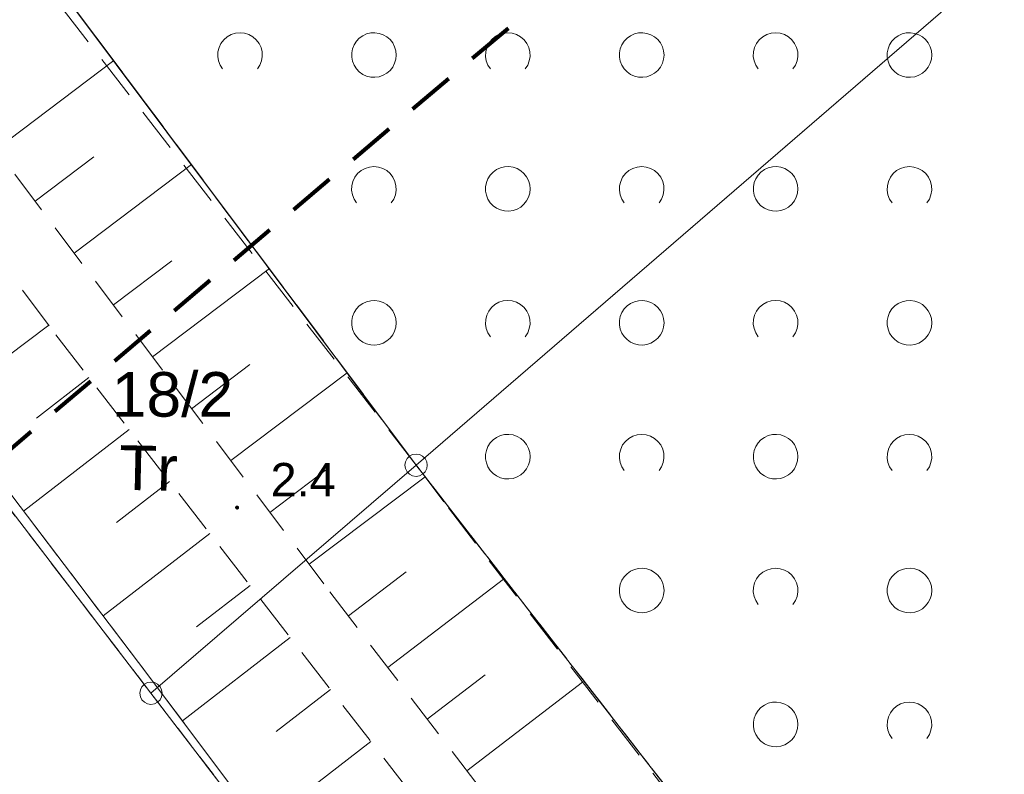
# Model space of a CAD drawing. Extents: x 5474185 to 5474933, y 5916077 to 5916824.
# Tile 38 of 256: x 5474333 to 5474355, y 5916525 to 5916542. Entities that reach past the tile are written whole.
import ezdxf
from ezdxf.enums import TextEntityAlignment as Align

# ---------------------------------------------------------------- set-up
doc = ezdxf.new("R2010")
doc.units = 0
for name, pattern in [('216-500', [2.5, 1.5, -1]), ('PRZER1-1', [1, 0.5, -0.5]), ('PRZER2-1', [1.5, 1, -0.5]), ('PRZER3-1', [2, 1.5, -0.5])]:
    doc.linetypes.add(name, pattern=pattern)
for name, color, linetype, lineweight in [('GEPPGD', 253, 'CONTINUOUS', 18), ('GESDZI', 253, 'CONTINUOUS', 18), ('GESDZI_O', 253, 'CONTINUOUS', 18), ('GESKKL', 253, 'CONTINUOUS', 18), ('GESUZY', 253, 'CONTINUOUS', 18), ('GESUZY_O', 253, 'CONTINUOUS', 18), ('GSPWPN', 253, 'CONTINUOUS', 13), ('GSPWPN_O', 253, 'CONTINUOUS', 13), ('GSSWWP', 254, 'CONTINUOUS', 18), ('GSSZAD', 254, 'CONTINUOUS', 18), ('GSSZSN', 254, 'CONTINUOUS', 18), ('Sieć wodociągowa', 253, 'CONTINUOUS', 40)]:
    doc.layers.add(name, color=color, linetype=linetype, lineweight=lineweight)
doc.styles.add('Arial', font='arial.ttf')

msp = doc.modelspace()

# ---------------------------------------------------------------- hatches: boundary and pattern name
at = {"layer": 'GSPWPN'}
msp.add_hatch(color=256, dxfattribs=at).paths.add_polyline_path([(5474338.28, 5916531.085), (5474338.268353, 5916531.086533), (5474338.2575, 5916531.091029), (5474338.24818, 5916531.09818), (5474338.241029, 5916531.1075), (5474338.236533, 5916531.118353), (5474338.235, 5916531.13), (5474338.236533, 5916531.141647), (5474338.241029, 5916531.1525), (5474338.24818, 5916531.16182), (5474338.2575, 5916531.168971), (5474338.268353, 5916531.173467), (5474338.28, 5916531.175), (5474338.291647, 5916531.173467), (5474338.3025, 5916531.168971), (5474338.31182, 5916531.16182), (5474338.318971, 5916531.1525), (5474338.323467, 5916531.141647), (5474338.325, 5916531.13), (5474338.323467, 5916531.118353), (5474338.318971, 5916531.1075), (5474338.31182, 5916531.09818), (5474338.3025, 5916531.091029), (5474338.291647, 5916531.086533)])

# ---------------------------------------------------------------- linework, layer by layer
at = {"layer": 'GEPPGD', "elevation": 10.24, "flags": 128}
for points in [[(5474342.29, 5916532.33), (5474342.367254, 5916532.317764), (5474342.436946, 5916532.282254), (5474342.492254, 5916532.226946), (5474342.527764, 5916532.157254), (5474342.54, 5916532.08), (5474342.527764, 5916532.002746), (5474342.492254, 5916531.933054), (5474342.436946, 5916531.877746), (5474342.367254, 5916531.842236), (5474342.29, 5916531.83), (5474342.212746, 5916531.842236), (5474342.143054, 5916531.877746), (5474342.087746, 5916531.933054), (5474342.052236, 5916532.002746), (5474342.04, 5916532.08), (5474342.052236, 5916532.157254), (5474342.087746, 5916532.226946), (5474342.143054, 5916532.282254), (5474342.212746, 5916532.317764), (5474342.29, 5916532.33)], [(5474336.35, 5916527.22), (5474336.427254, 5916527.207764), (5474336.496946, 5916527.172254), (5474336.552254, 5916527.116946), (5474336.587764, 5916527.047254), (5474336.6, 5916526.97), (5474336.587764, 5916526.892746), (5474336.552254, 5916526.823054), (5474336.496946, 5916526.767746), (5474336.427254, 5916526.732236), (5474336.35, 5916526.72), (5474336.272746, 5916526.732236), (5474336.203054, 5916526.767746), (5474336.147746, 5916526.823054), (5474336.112236, 5916526.892746), (5474336.1, 5916526.97), (5474336.112236, 5916527.047254), (5474336.147746, 5916527.116946), (5474336.203054, 5916527.172254), (5474336.272746, 5916527.207764), (5474336.35, 5916527.22)]]:
    msp.add_lwpolyline(points, close=True, dxfattribs=at)
at = {"layer": 'GESDZI', "linetype": 'Continuous', "lineweight": 13}
for p, q in [((5474455.96, 5916630.15, 10.22), (5474342.29, 5916532.08, 10.22)), ((5474342.29, 5916532.08, 10.22), (5474455.96, 5916630.15, 10.22)), ((5474342.29, 5916532.08, 10.22), (5474307.08, 5916579.16, 10.22)), ((5474307.08, 5916579.16, 10.22), (5474342.29, 5916532.08, 10.22)), ((5474315.87, 5916553.7, 10.22), (5474336.35, 5916526.97, 10.22)), ((5474336.35, 5916526.97, 10.22), (5474315.87, 5916553.7, 10.22)), ((5474342.29, 5916532.08, 10.22), (5474336.35, 5916526.97, 10.22)), ((5474336.35, 5916526.97, 10.22), (5474342.29, 5916532.08, 10.22)), ((5474391.71, 5916468.52, 10.22), (5474342.29, 5916532.08, 10.22)), ((5474342.29, 5916532.08, 10.22), (5474391.71, 5916468.52, 10.22)), ((5474336.35, 5916526.97, 10.22), (5474340.18, 5916521.97, 10.22)), ((5474340.18, 5916521.97, 10.22), (5474336.35, 5916526.97, 10.22))]:
    msp.add_line(p, q, dxfattribs=at)
at = {"layer": 'GESDZI', "linetype": 'Continuous', "lineweight": 13, "elevation": 10.22, "flags": 128}
msp.add_lwpolyline([(5474443.69, 5916646.04), (5474393.53, 5916708.46), (5474352.63, 5916757.58), (5474351.73, 5916758.9), (5474246, 5916681.43), (5474241.05, 5916671.19), (5474244.02, 5916663.45), (5474255.17, 5916645.95), (5474272.74, 5916621.91), (5474307.08, 5916579.16), (5474342.29, 5916532.08), (5474455.96, 5916630.15), (5474443.69, 5916646.04)], close=True, dxfattribs=at)
at = {"layer": 'GESKKL', "linetype": 'PRZER3-1', "lineweight": 13}
for p, q in [((5474307.08, 5916579.16, 10.06), (5474342.29, 5916532.08, 10.06)), ((5474342.29, 5916532.08, 10.06), (5474382.25, 5916480.68, 10.06))]:
    msp.add_line(p, q, dxfattribs=at)
at = {"layer": 'GESUZY', "linetype": 'PRZER1-1', "lineweight": 13}
for p, q in [((5474307.08, 5916579.16, 10.08), (5474342.29, 5916532.08, 10.08)), ((5474342.29, 5916532.08, 10.08), (5474307.08, 5916579.16, 10.08)), ((5474336.35, 5916526.97, 10.08), (5474315.87, 5916553.7, 10.08)), ((5474315.87, 5916553.7, 10.08), (5474336.35, 5916526.97, 10.08)), ((5474342.29, 5916532.08, 10.08), (5474382.25, 5916480.68, 10.08)), ((5474382.25, 5916480.68, 10.08), (5474342.29, 5916532.08, 10.08)), ((5474340.18, 5916521.97, 10.08), (5474336.35, 5916526.97, 10.08)), ((5474336.35, 5916526.97, 10.08), (5474340.18, 5916521.97, 10.08))]:
    msp.add_line(p, q, dxfattribs=at)
at = {"layer": 'GSSWWP', "linetype": 'Continuous', "lineweight": 13}
for p, q in [((5474336.07, 5916527.66, 10.06), (5474326.03, 5916540.88, 10.06)), ((5474346.11, 5916514.3, 10.06), (5474336.07, 5916527.66, 10.06))]:
    msp.add_line(p, q, dxfattribs=at)
at = {"layer": 'GSSZAD', "linetype": 'PRZER2-1', "lineweight": 13}
for p, q in [((5474342.29, 5916532.08, 10.1), (5474272.74, 5916621.91, 10.1)), ((5474391.71, 5916468.52, 10.1), (5474342.29, 5916532.08, 10.1))]:
    msp.add_line(p, q, dxfattribs=at)
at = {"layer": 'GSSZAD', "elevation": 10.1, "flags": 128}
for points in [[(5474337.954688, 5916540.958505), (5474337.899433, 5916541.044136), (5474337.862688, 5916541.139191), (5474337.84598, 5916541.239723), (5474337.850002, 5916541.341554), (5474337.874588, 5916541.440454), (5474337.918717, 5916541.532315), (5474337.980554, 5916541.61332), (5474338.057532, 5916541.680104), (5474338.146452, 5916541.729894), (5474338.24362, 5916541.760619), (5474338.345, 5916541.771005), (5474338.44638, 5916541.760619), (5474338.543548, 5916541.729894), (5474338.632468, 5916541.680104), (5474338.709446, 5916541.61332), (5474338.771283, 5916541.532315), (5474338.815412, 5916541.440454), (5474338.839998, 5916541.341554), (5474338.84402, 5916541.239723), (5474338.827312, 5916541.139191), (5474338.790567, 5916541.044136), (5474338.735312, 5916540.958505)], [(5474343.954688, 5916540.958505), (5474343.899433, 5916541.044136), (5474343.862688, 5916541.139191), (5474343.84598, 5916541.239723), (5474343.850002, 5916541.341554), (5474343.874588, 5916541.440454), (5474343.918717, 5916541.532315), (5474343.980554, 5916541.61332), (5474344.057532, 5916541.680104), (5474344.146452, 5916541.729894), (5474344.24362, 5916541.760619), (5474344.345, 5916541.771005), (5474344.44638, 5916541.760619), (5474344.543548, 5916541.729894), (5474344.632468, 5916541.680104), (5474344.709446, 5916541.61332), (5474344.771283, 5916541.532315), (5474344.815412, 5916541.440454), (5474344.839998, 5916541.341554), (5474344.84402, 5916541.239723), (5474344.827312, 5916541.139191), (5474344.790567, 5916541.044136), (5474344.735312, 5916540.958505)], [(5474349.954688, 5916540.958505), (5474349.899433, 5916541.044136), (5474349.862688, 5916541.139191), (5474349.84598, 5916541.239723), (5474349.850002, 5916541.341554), (5474349.874588, 5916541.440454), (5474349.918717, 5916541.532315), (5474349.980554, 5916541.61332), (5474350.057532, 5916541.680104), (5474350.146452, 5916541.729894), (5474350.24362, 5916541.760619), (5474350.345, 5916541.771005), (5474350.44638, 5916541.760619), (5474350.543548, 5916541.729894), (5474350.632468, 5916541.680104), (5474350.709446, 5916541.61332), (5474350.771283, 5916541.532315), (5474350.815412, 5916541.440454), (5474350.839998, 5916541.341554), (5474350.84402, 5916541.239723), (5474350.827312, 5916541.139191), (5474350.790567, 5916541.044136), (5474350.735312, 5916540.958505)], [(5474340.954688, 5916537.958505), (5474340.899433, 5916538.044136), (5474340.862688, 5916538.139191), (5474340.84598, 5916538.239723), (5474340.850002, 5916538.341554), (5474340.874588, 5916538.440454), (5474340.918717, 5916538.532315), (5474340.980554, 5916538.61332), (5474341.057532, 5916538.680104), (5474341.146452, 5916538.729894), (5474341.24362, 5916538.760619), (5474341.345, 5916538.771005), (5474341.44638, 5916538.760619), (5474341.543548, 5916538.729894), (5474341.632468, 5916538.680104), (5474341.709446, 5916538.61332), (5474341.771283, 5916538.532315), (5474341.815412, 5916538.440454), (5474341.839998, 5916538.341554), (5474341.84402, 5916538.239723), (5474341.827312, 5916538.139191), (5474341.790567, 5916538.044136), (5474341.735312, 5916537.958505)], [(5474346.954688, 5916537.958505), (5474346.899433, 5916538.044136), (5474346.862688, 5916538.139191), (5474346.84598, 5916538.239723), (5474346.850002, 5916538.341554), (5474346.874588, 5916538.440454), (5474346.918717, 5916538.532315), (5474346.980554, 5916538.61332), (5474347.057532, 5916538.680104), (5474347.146452, 5916538.729894), (5474347.24362, 5916538.760619), (5474347.345, 5916538.771005), (5474347.44638, 5916538.760619), (5474347.543548, 5916538.729894), (5474347.632468, 5916538.680104), (5474347.709446, 5916538.61332), (5474347.771283, 5916538.532315), (5474347.815412, 5916538.440454), (5474347.839998, 5916538.341554), (5474347.84402, 5916538.239723), (5474347.827312, 5916538.139191), (5474347.790567, 5916538.044136), (5474347.735312, 5916537.958505)], [(5474352.954688, 5916537.958505), (5474352.899433, 5916538.044136), (5474352.862688, 5916538.139191), (5474352.84598, 5916538.239723), (5474352.850002, 5916538.341554), (5474352.874588, 5916538.440454), (5474352.918717, 5916538.532315), (5474352.980554, 5916538.61332), (5474353.057532, 5916538.680104), (5474353.146452, 5916538.729894), (5474353.24362, 5916538.760619), (5474353.345, 5916538.771005), (5474353.44638, 5916538.760619), (5474353.543548, 5916538.729894), (5474353.632468, 5916538.680104), (5474353.709446, 5916538.61332), (5474353.771283, 5916538.532315), (5474353.815412, 5916538.440454), (5474353.839998, 5916538.341554), (5474353.84402, 5916538.239723), (5474353.827312, 5916538.139191), (5474353.790567, 5916538.044136), (5474353.735312, 5916537.958505)], [(5474343.954688, 5916534.958505), (5474343.899433, 5916535.044136), (5474343.862688, 5916535.139191), (5474343.84598, 5916535.239723), (5474343.850002, 5916535.341554), (5474343.874588, 5916535.440454), (5474343.918717, 5916535.532315), (5474343.980554, 5916535.61332), (5474344.057532, 5916535.680104), (5474344.146452, 5916535.729894), (5474344.24362, 5916535.760619), (5474344.345, 5916535.771005), (5474344.44638, 5916535.760619), (5474344.543548, 5916535.729894), (5474344.632468, 5916535.680104), (5474344.709446, 5916535.61332), (5474344.771283, 5916535.532315), (5474344.815412, 5916535.440454), (5474344.839998, 5916535.341554), (5474344.84402, 5916535.239723), (5474344.827312, 5916535.139191), (5474344.790567, 5916535.044136), (5474344.735312, 5916534.958505)], [(5474349.954688, 5916534.958505), (5474349.899433, 5916535.044136), (5474349.862688, 5916535.139191), (5474349.84598, 5916535.239723), (5474349.850002, 5916535.341554), (5474349.874588, 5916535.440454), (5474349.918717, 5916535.532315), (5474349.980554, 5916535.61332), (5474350.057532, 5916535.680104), (5474350.146452, 5916535.729894), (5474350.24362, 5916535.760619), (5474350.345, 5916535.771005), (5474350.44638, 5916535.760619), (5474350.543548, 5916535.729894), (5474350.632468, 5916535.680104), (5474350.709446, 5916535.61332), (5474350.771283, 5916535.532315), (5474350.815412, 5916535.440454), (5474350.839998, 5916535.341554), (5474350.84402, 5916535.239723), (5474350.827312, 5916535.139191), (5474350.790567, 5916535.044136), (5474350.735312, 5916534.958505)], [(5474346.954688, 5916531.958505), (5474346.899433, 5916532.044136), (5474346.862688, 5916532.139191), (5474346.84598, 5916532.239723), (5474346.850002, 5916532.341554), (5474346.874588, 5916532.440454), (5474346.918717, 5916532.532315), (5474346.980554, 5916532.61332), (5474347.057532, 5916532.680104), (5474347.146452, 5916532.729894), (5474347.24362, 5916532.760619), (5474347.345, 5916532.771005), (5474347.44638, 5916532.760619), (5474347.543548, 5916532.729894), (5474347.632468, 5916532.680104), (5474347.709446, 5916532.61332), (5474347.771283, 5916532.532315), (5474347.815412, 5916532.440454), (5474347.839998, 5916532.341554), (5474347.84402, 5916532.239723), (5474347.827312, 5916532.139191), (5474347.790567, 5916532.044136), (5474347.735312, 5916531.958505)], [(5474352.954688, 5916531.958505), (5474352.899433, 5916532.044136), (5474352.862688, 5916532.139191), (5474352.84598, 5916532.239723), (5474352.850002, 5916532.341554), (5474352.874588, 5916532.440454), (5474352.918717, 5916532.532315), (5474352.980554, 5916532.61332), (5474353.057532, 5916532.680104), (5474353.146452, 5916532.729894), (5474353.24362, 5916532.760619), (5474353.345, 5916532.771005), (5474353.44638, 5916532.760619), (5474353.543548, 5916532.729894), (5474353.632468, 5916532.680104), (5474353.709446, 5916532.61332), (5474353.771283, 5916532.532315), (5474353.815412, 5916532.440454), (5474353.839998, 5916532.341554), (5474353.84402, 5916532.239723), (5474353.827312, 5916532.139191), (5474353.790567, 5916532.044136), (5474353.735312, 5916531.958505)], [(5474349.954688, 5916528.958505), (5474349.899433, 5916529.044136), (5474349.862688, 5916529.139191), (5474349.84598, 5916529.239723), (5474349.850002, 5916529.341554), (5474349.874588, 5916529.440454), (5474349.918717, 5916529.532315), (5474349.980554, 5916529.61332), (5474350.057532, 5916529.680104), (5474350.146452, 5916529.729894), (5474350.24362, 5916529.760619), (5474350.345, 5916529.771005), (5474350.44638, 5916529.760619), (5474350.543548, 5916529.729894), (5474350.632468, 5916529.680104), (5474350.709446, 5916529.61332), (5474350.771283, 5916529.532315), (5474350.815412, 5916529.440454), (5474350.839998, 5916529.341554), (5474350.84402, 5916529.239723), (5474350.827312, 5916529.139191), (5474350.790567, 5916529.044136), (5474350.735312, 5916528.958505)], [(5474352.954688, 5916525.958505), (5474352.899433, 5916526.044136), (5474352.862688, 5916526.139191), (5474352.84598, 5916526.239723), (5474352.850002, 5916526.341554), (5474352.874588, 5916526.440454), (5474352.918717, 5916526.532315), (5474352.980554, 5916526.61332), (5474353.057532, 5916526.680104), (5474353.146452, 5916526.729894), (5474353.24362, 5916526.760619), (5474353.345, 5916526.771005), (5474353.44638, 5916526.760619), (5474353.543548, 5916526.729894), (5474353.632468, 5916526.680104), (5474353.709446, 5916526.61332), (5474353.771283, 5916526.532315), (5474353.815412, 5916526.440454), (5474353.839998, 5916526.341554), (5474353.84402, 5916526.239723), (5474353.827312, 5916526.139191), (5474353.790567, 5916526.044136), (5474353.735312, 5916525.958505)]]:
    msp.add_lwpolyline(points, dxfattribs=at)
for points in [[(5474341.845, 5916541.271005), (5474341.835964, 5916541.365631), (5474341.809184, 5916541.456836), (5474341.765627, 5916541.541325), (5474341.706867, 5916541.616045), (5474341.635028, 5916541.678293), (5474341.552708, 5916541.725821), (5474341.462879, 5916541.756911), (5474341.368791, 5916541.770439), (5474341.273843, 5916541.765916), (5474341.181466, 5916541.743505), (5474341.095, 5916541.704018), (5474341.01757, 5916541.64888), (5474340.951973, 5916541.580084), (5474340.900582, 5916541.500118), (5474340.865254, 5916541.411871), (5474340.847264, 5916541.318533), (5474340.847264, 5916541.223477), (5474340.865254, 5916541.130139), (5474340.900582, 5916541.041892), (5474340.951973, 5916540.961926), (5474341.01757, 5916540.89313), (5474341.095, 5916540.837992), (5474341.181466, 5916540.798505), (5474341.273843, 5916540.776094), (5474341.368791, 5916540.771571), (5474341.462879, 5916540.785099), (5474341.552708, 5916540.816189), (5474341.635028, 5916540.863717), (5474341.706867, 5916540.925965), (5474341.765627, 5916541.000685), (5474341.809184, 5916541.085174), (5474341.835964, 5916541.176379), (5474341.845, 5916541.271005)], [(5474347.845, 5916541.271005), (5474347.835964, 5916541.365631), (5474347.809184, 5916541.456836), (5474347.765627, 5916541.541325), (5474347.706867, 5916541.616045), (5474347.635028, 5916541.678293), (5474347.552708, 5916541.725821), (5474347.462879, 5916541.756911), (5474347.368791, 5916541.770439), (5474347.273843, 5916541.765916), (5474347.181466, 5916541.743505), (5474347.095, 5916541.704018), (5474347.01757, 5916541.64888), (5474346.951973, 5916541.580084), (5474346.900582, 5916541.500118), (5474346.865254, 5916541.411871), (5474346.847264, 5916541.318533), (5474346.847264, 5916541.223477), (5474346.865254, 5916541.130139), (5474346.900582, 5916541.041892), (5474346.951973, 5916540.961926), (5474347.01757, 5916540.89313), (5474347.095, 5916540.837992), (5474347.181466, 5916540.798505), (5474347.273843, 5916540.776094), (5474347.368791, 5916540.771571), (5474347.462879, 5916540.785099), (5474347.552708, 5916540.816189), (5474347.635028, 5916540.863717), (5474347.706867, 5916540.925965), (5474347.765627, 5916541.000685), (5474347.809184, 5916541.085174), (5474347.835964, 5916541.176379), (5474347.845, 5916541.271005)], [(5474353.845, 5916541.271005), (5474353.835964, 5916541.365631), (5474353.809184, 5916541.456836), (5474353.765627, 5916541.541325), (5474353.706867, 5916541.616045), (5474353.635028, 5916541.678293), (5474353.552708, 5916541.725821), (5474353.462879, 5916541.756911), (5474353.368791, 5916541.770439), (5474353.273843, 5916541.765916), (5474353.181466, 5916541.743505), (5474353.095, 5916541.704018), (5474353.01757, 5916541.64888), (5474352.951973, 5916541.580084), (5474352.900582, 5916541.500118), (5474352.865254, 5916541.411871), (5474352.847264, 5916541.318533), (5474352.847264, 5916541.223477), (5474352.865254, 5916541.130139), (5474352.900582, 5916541.041892), (5474352.951973, 5916540.961926), (5474353.01757, 5916540.89313), (5474353.095, 5916540.837992), (5474353.181466, 5916540.798505), (5474353.273843, 5916540.776094), (5474353.368791, 5916540.771571), (5474353.462879, 5916540.785099), (5474353.552708, 5916540.816189), (5474353.635028, 5916540.863717), (5474353.706867, 5916540.925965), (5474353.765627, 5916541.000685), (5474353.809184, 5916541.085174), (5474353.835964, 5916541.176379), (5474353.845, 5916541.271005)], [(5474344.845, 5916538.271005), (5474344.835964, 5916538.365631), (5474344.809184, 5916538.456836), (5474344.765627, 5916538.541325), (5474344.706867, 5916538.616045), (5474344.635028, 5916538.678293), (5474344.552708, 5916538.725821), (5474344.462879, 5916538.756911), (5474344.368791, 5916538.770439), (5474344.273843, 5916538.765916), (5474344.181466, 5916538.743505), (5474344.095, 5916538.704018), (5474344.01757, 5916538.64888), (5474343.951973, 5916538.580084), (5474343.900582, 5916538.500118), (5474343.865254, 5916538.411871), (5474343.847264, 5916538.318533), (5474343.847264, 5916538.223477), (5474343.865254, 5916538.130139), (5474343.900582, 5916538.041892), (5474343.951973, 5916537.961926), (5474344.01757, 5916537.89313), (5474344.095, 5916537.837992), (5474344.181466, 5916537.798505), (5474344.273843, 5916537.776094), (5474344.368791, 5916537.771571), (5474344.462879, 5916537.785099), (5474344.552708, 5916537.816189), (5474344.635028, 5916537.863717), (5474344.706867, 5916537.925965), (5474344.765627, 5916538.000685), (5474344.809184, 5916538.085174), (5474344.835964, 5916538.176379), (5474344.845, 5916538.271005)], [(5474350.845, 5916538.271005), (5474350.835964, 5916538.365631), (5474350.809184, 5916538.456836), (5474350.765627, 5916538.541325), (5474350.706867, 5916538.616045), (5474350.635028, 5916538.678293), (5474350.552708, 5916538.725821), (5474350.462879, 5916538.756911), (5474350.368791, 5916538.770439), (5474350.273843, 5916538.765916), (5474350.181466, 5916538.743505), (5474350.095, 5916538.704018), (5474350.01757, 5916538.64888), (5474349.951973, 5916538.580084), (5474349.900582, 5916538.500118), (5474349.865254, 5916538.411871), (5474349.847264, 5916538.318533), (5474349.847264, 5916538.223477), (5474349.865254, 5916538.130139), (5474349.900582, 5916538.041892), (5474349.951973, 5916537.961926), (5474350.01757, 5916537.89313), (5474350.095, 5916537.837992), (5474350.181466, 5916537.798505), (5474350.273843, 5916537.776094), (5474350.368791, 5916537.771571), (5474350.462879, 5916537.785099), (5474350.552708, 5916537.816189), (5474350.635028, 5916537.863717), (5474350.706867, 5916537.925965), (5474350.765627, 5916538.000685), (5474350.809184, 5916538.085174), (5474350.835964, 5916538.176379), (5474350.845, 5916538.271005)], [(5474341.845, 5916535.271005), (5474341.835964, 5916535.365631), (5474341.809184, 5916535.456836), (5474341.765627, 5916535.541325), (5474341.706867, 5916535.616045), (5474341.635028, 5916535.678293), (5474341.552708, 5916535.725821), (5474341.462879, 5916535.756911), (5474341.368791, 5916535.770439), (5474341.273843, 5916535.765916), (5474341.181466, 5916535.743505), (5474341.095, 5916535.704018), (5474341.01757, 5916535.64888), (5474340.951973, 5916535.580084), (5474340.900582, 5916535.500118), (5474340.865254, 5916535.411871), (5474340.847264, 5916535.318533), (5474340.847264, 5916535.223477), (5474340.865254, 5916535.130139), (5474340.900582, 5916535.041892), (5474340.951973, 5916534.961926), (5474341.01757, 5916534.89313), (5474341.095, 5916534.837992), (5474341.181466, 5916534.798505), (5474341.273843, 5916534.776094), (5474341.368791, 5916534.771571), (5474341.462879, 5916534.785099), (5474341.552708, 5916534.816189), (5474341.635028, 5916534.863717), (5474341.706867, 5916534.925965), (5474341.765627, 5916535.000685), (5474341.809184, 5916535.085174), (5474341.835964, 5916535.176379), (5474341.845, 5916535.271005)], [(5474347.845, 5916535.271005), (5474347.835964, 5916535.365631), (5474347.809184, 5916535.456836), (5474347.765627, 5916535.541325), (5474347.706867, 5916535.616045), (5474347.635028, 5916535.678293), (5474347.552708, 5916535.725821), (5474347.462879, 5916535.756911), (5474347.368791, 5916535.770439), (5474347.273843, 5916535.765916), (5474347.181466, 5916535.743505), (5474347.095, 5916535.704018), (5474347.01757, 5916535.64888), (5474346.951973, 5916535.580084), (5474346.900582, 5916535.500118), (5474346.865254, 5916535.411871), (5474346.847264, 5916535.318533), (5474346.847264, 5916535.223477), (5474346.865254, 5916535.130139), (5474346.900582, 5916535.041892), (5474346.951973, 5916534.961926), (5474347.01757, 5916534.89313), (5474347.095, 5916534.837992), (5474347.181466, 5916534.798505), (5474347.273843, 5916534.776094), (5474347.368791, 5916534.771571), (5474347.462879, 5916534.785099), (5474347.552708, 5916534.816189), (5474347.635028, 5916534.863717), (5474347.706867, 5916534.925965), (5474347.765627, 5916535.000685), (5474347.809184, 5916535.085174), (5474347.835964, 5916535.176379), (5474347.845, 5916535.271005)], [(5474353.845, 5916535.271005), (5474353.835964, 5916535.365631), (5474353.809184, 5916535.456836), (5474353.765627, 5916535.541325), (5474353.706867, 5916535.616045), (5474353.635028, 5916535.678293), (5474353.552708, 5916535.725821), (5474353.462879, 5916535.756911), (5474353.368791, 5916535.770439), (5474353.273843, 5916535.765916), (5474353.181466, 5916535.743505), (5474353.095, 5916535.704018), (5474353.01757, 5916535.64888), (5474352.951973, 5916535.580084), (5474352.900582, 5916535.500118), (5474352.865254, 5916535.411871), (5474352.847264, 5916535.318533), (5474352.847264, 5916535.223477), (5474352.865254, 5916535.130139), (5474352.900582, 5916535.041892), (5474352.951973, 5916534.961926), (5474353.01757, 5916534.89313), (5474353.095, 5916534.837992), (5474353.181466, 5916534.798505), (5474353.273843, 5916534.776094), (5474353.368791, 5916534.771571), (5474353.462879, 5916534.785099), (5474353.552708, 5916534.816189), (5474353.635028, 5916534.863717), (5474353.706867, 5916534.925965), (5474353.765627, 5916535.000685), (5474353.809184, 5916535.085174), (5474353.835964, 5916535.176379), (5474353.845, 5916535.271005)], [(5474344.845, 5916532.271005), (5474344.835964, 5916532.365631), (5474344.809184, 5916532.456836), (5474344.765627, 5916532.541325), (5474344.706867, 5916532.616045), (5474344.635028, 5916532.678293), (5474344.552708, 5916532.725821), (5474344.462879, 5916532.756911), (5474344.368791, 5916532.770439), (5474344.273843, 5916532.765916), (5474344.181466, 5916532.743505), (5474344.095, 5916532.704018), (5474344.01757, 5916532.64888), (5474343.951973, 5916532.580084), (5474343.900582, 5916532.500118), (5474343.865254, 5916532.411871), (5474343.847264, 5916532.318533), (5474343.847264, 5916532.223477), (5474343.865254, 5916532.130139), (5474343.900582, 5916532.041892), (5474343.951973, 5916531.961926), (5474344.01757, 5916531.89313), (5474344.095, 5916531.837992), (5474344.181466, 5916531.798505), (5474344.273843, 5916531.776094), (5474344.368791, 5916531.771571), (5474344.462879, 5916531.785099), (5474344.552708, 5916531.816189), (5474344.635028, 5916531.863717), (5474344.706867, 5916531.925965), (5474344.765627, 5916532.000685), (5474344.809184, 5916532.085174), (5474344.835964, 5916532.176379), (5474344.845, 5916532.271005)], [(5474350.845, 5916532.271005), (5474350.835964, 5916532.365631), (5474350.809184, 5916532.456836), (5474350.765627, 5916532.541325), (5474350.706867, 5916532.616045), (5474350.635028, 5916532.678293), (5474350.552708, 5916532.725821), (5474350.462879, 5916532.756911), (5474350.368791, 5916532.770439), (5474350.273843, 5916532.765916), (5474350.181466, 5916532.743505), (5474350.095, 5916532.704018), (5474350.01757, 5916532.64888), (5474349.951973, 5916532.580084), (5474349.900582, 5916532.500118), (5474349.865254, 5916532.411871), (5474349.847264, 5916532.318533), (5474349.847264, 5916532.223477), (5474349.865254, 5916532.130139), (5474349.900582, 5916532.041892), (5474349.951973, 5916531.961926), (5474350.01757, 5916531.89313), (5474350.095, 5916531.837992), (5474350.181466, 5916531.798505), (5474350.273843, 5916531.776094), (5474350.368791, 5916531.771571), (5474350.462879, 5916531.785099), (5474350.552708, 5916531.816189), (5474350.635028, 5916531.863717), (5474350.706867, 5916531.925965), (5474350.765627, 5916532.000685), (5474350.809184, 5916532.085174), (5474350.835964, 5916532.176379), (5474350.845, 5916532.271005)], [(5474347.845, 5916529.271005), (5474347.835964, 5916529.365631), (5474347.809184, 5916529.456836), (5474347.765627, 5916529.541325), (5474347.706867, 5916529.616045), (5474347.635028, 5916529.678293), (5474347.552708, 5916529.725821), (5474347.462879, 5916529.756911), (5474347.368791, 5916529.770439), (5474347.273843, 5916529.765916), (5474347.181466, 5916529.743505), (5474347.095, 5916529.704018), (5474347.01757, 5916529.64888), (5474346.951973, 5916529.580084), (5474346.900582, 5916529.500118), (5474346.865254, 5916529.411871), (5474346.847264, 5916529.318533), (5474346.847264, 5916529.223477), (5474346.865254, 5916529.130139), (5474346.900582, 5916529.041892), (5474346.951973, 5916528.961926), (5474347.01757, 5916528.89313), (5474347.095, 5916528.837992), (5474347.181466, 5916528.798505), (5474347.273843, 5916528.776094), (5474347.368791, 5916528.771571), (5474347.462879, 5916528.785099), (5474347.552708, 5916528.816189), (5474347.635028, 5916528.863717), (5474347.706867, 5916528.925965), (5474347.765627, 5916529.000685), (5474347.809184, 5916529.085174), (5474347.835964, 5916529.176379), (5474347.845, 5916529.271005)], [(5474353.845, 5916529.271005), (5474353.835964, 5916529.365631), (5474353.809184, 5916529.456836), (5474353.765627, 5916529.541325), (5474353.706867, 5916529.616045), (5474353.635028, 5916529.678293), (5474353.552708, 5916529.725821), (5474353.462879, 5916529.756911), (5474353.368791, 5916529.770439), (5474353.273843, 5916529.765916), (5474353.181466, 5916529.743505), (5474353.095, 5916529.704018), (5474353.01757, 5916529.64888), (5474352.951973, 5916529.580084), (5474352.900582, 5916529.500118), (5474352.865254, 5916529.411871), (5474352.847264, 5916529.318533), (5474352.847264, 5916529.223477), (5474352.865254, 5916529.130139), (5474352.900582, 5916529.041892), (5474352.951973, 5916528.961926), (5474353.01757, 5916528.89313), (5474353.095, 5916528.837992), (5474353.181466, 5916528.798505), (5474353.273843, 5916528.776094), (5474353.368791, 5916528.771571), (5474353.462879, 5916528.785099), (5474353.552708, 5916528.816189), (5474353.635028, 5916528.863717), (5474353.706867, 5916528.925965), (5474353.765627, 5916529.000685), (5474353.809184, 5916529.085174), (5474353.835964, 5916529.176379), (5474353.845, 5916529.271005)], [(5474350.845, 5916526.271005), (5474350.835964, 5916526.365631), (5474350.809184, 5916526.456836), (5474350.765627, 5916526.541325), (5474350.706867, 5916526.616045), (5474350.635028, 5916526.678293), (5474350.552708, 5916526.725821), (5474350.462879, 5916526.756911), (5474350.368791, 5916526.770439), (5474350.273843, 5916526.765916), (5474350.181466, 5916526.743505), (5474350.095, 5916526.704018), (5474350.01757, 5916526.64888), (5474349.951973, 5916526.580084), (5474349.900582, 5916526.500118), (5474349.865254, 5916526.411871), (5474349.847264, 5916526.318533), (5474349.847264, 5916526.223477), (5474349.865254, 5916526.130139), (5474349.900582, 5916526.041892), (5474349.951973, 5916525.961926), (5474350.01757, 5916525.89313), (5474350.095, 5916525.837992), (5474350.181466, 5916525.798505), (5474350.273843, 5916525.776094), (5474350.368791, 5916525.771571), (5474350.462879, 5916525.785099), (5474350.552708, 5916525.816189), (5474350.635028, 5916525.863717), (5474350.706867, 5916525.925965), (5474350.765627, 5916526.000685), (5474350.809184, 5916526.085174), (5474350.835964, 5916526.176379), (5474350.845, 5916526.271005)]]:
    msp.add_lwpolyline(points, close=True, dxfattribs=at)
at = {"layer": 'GSSZSN', "linetype": 'PRZER2-1', "lineweight": 13}
for p, q in [((5474342.91, 5916531.26, 10.06), (5474307.08, 5916579.16, 10.06)), ((5474304.38, 5916576.91, 10.06), (5474340.36, 5916529.24, 10.06)), ((5474325.37, 5916546.8, 10.06), (5474334.22, 5916535, 10.06)), ((5474336.07, 5916527.66, 10.06), (5474326.03, 5916540.88, 10.06)), ((5474334.22, 5916535, 10.06), (5474346.82, 5916518.73, 10.06)), ((5474370.17, 5916495.87, 10.06), (5474342.91, 5916531.26, 10.06)), ((5474340.36, 5916529.24, 10.06), (5474368.1, 5916493, 10.06)), ((5474346.11, 5916514.3, 10.06), (5474336.07, 5916527.66, 10.06))]:
    msp.add_line(p, q, dxfattribs=at)
at = {"layer": 'GSSZSN', "linetype": 'Continuous', "lineweight": 18, "elevation": 10.06, "flags": 128}
for points in [[(5474332.875962, 5916539.155622), (5474335.514353, 5916541.147007)], [(5474333.752916, 5916537.993743), (5474335.069603, 5916538.987543)], [(5474334.629871, 5916536.831864), (5474337.258228, 5916538.815676)], [(5474335.506825, 5916535.669985), (5474336.818495, 5916536.659998)], [(5474336.383779, 5916534.508106), (5474339.002103, 5916536.484344)], [(5474334.05911, 5916535.214519), (5474331.68497, 5916533.433914)], [(5474337.260733, 5916533.346227), (5474338.567387, 5916534.332453)], [(5474334.958416, 5916534.046506), (5474333.781358, 5916533.134954)], [(5474338.137688, 5916532.184348), (5474340.745978, 5916534.153013)], [(5474335.861018, 5916532.881003), (5474333.49591, 5916531.04939)], [(5474339.014642, 5916531.022468), (5474340.316279, 5916532.004908)], [(5474339.891596, 5916529.860589), (5474342.489853, 5916531.821682)], [(5474336.763619, 5916531.715501), (5474335.57557, 5916530.795439)], [(5474337.66622, 5916530.549999), (5474335.279132, 5916528.701363)], [(5474340.772205, 5916528.701488), (5474342.064521, 5916529.690694)], [(5474338.568822, 5916529.384497), (5474337.369448, 5916528.455665)], [(5474341.657004, 5916527.545572), (5474344.245141, 5916529.526667)], [(5474339.471423, 5916528.218995), (5474337.05578, 5916526.348245)], [(5474342.541804, 5916526.389655), (5474343.837625, 5916527.381545)], [(5474343.426603, 5916525.233739), (5474346.021752, 5916527.220202)], [(5474340.374025, 5916527.053493), (5474339.157755, 5916526.111576)], [(5474341.276626, 5916525.887991), (5474338.82719, 5916523.99107)]]:
    msp.add_lwpolyline(points, dxfattribs=at)
at = {"layer": 'Sieć wodociągowa', "linetype": '216-500', "lineweight": 80, "ltscale": 0.7, "flags": 128}
msp.add_lwpolyline([(5474639.869806, 5916212.126617), (5474591.959812, 5916281.625874), (5474551.712383, 5916254.056825), (5474329.196562, 5916529.052215), (5474464.624498, 5916643.592803), (5474589.816575, 5916486.173867), (5474604.985748, 5916472.173823), (5474772.523912, 5916261.364361), (5474653.387527, 5916193.483494), (5474639.869806, 5916212.126617)], close=True, dxfattribs=at)

# ---------------------------------------------------------------- texts
at = {"layer": 'GESDZI_O', "linetype": 'Continuous', "lineweight": 0, "style": 'Arial'}
msp.add_text('18/2', height=1, dxfattribs=at).set_placement((5474336.831323, 5916533.166296), align=Align.CENTER)
at = {"layer": 'GESUZY_O', "linetype": 'Continuous', "lineweight": 0, "style": 'Arial'}
msp.add_text('Tr', height=1, rotation=358.759997, dxfattribs=at).set_placement((5474335.62352, 5916531.52981))
at = {"layer": 'GSPWPN_O', "linetype": 'Continuous', "lineweight": 0, "style": 'Arial'}
msp.add_text('2.4', height=0.75, dxfattribs=at).set_placement((5474339.03, 5916531.38, 10.8))

doc.saveas('drawing.dxf')
